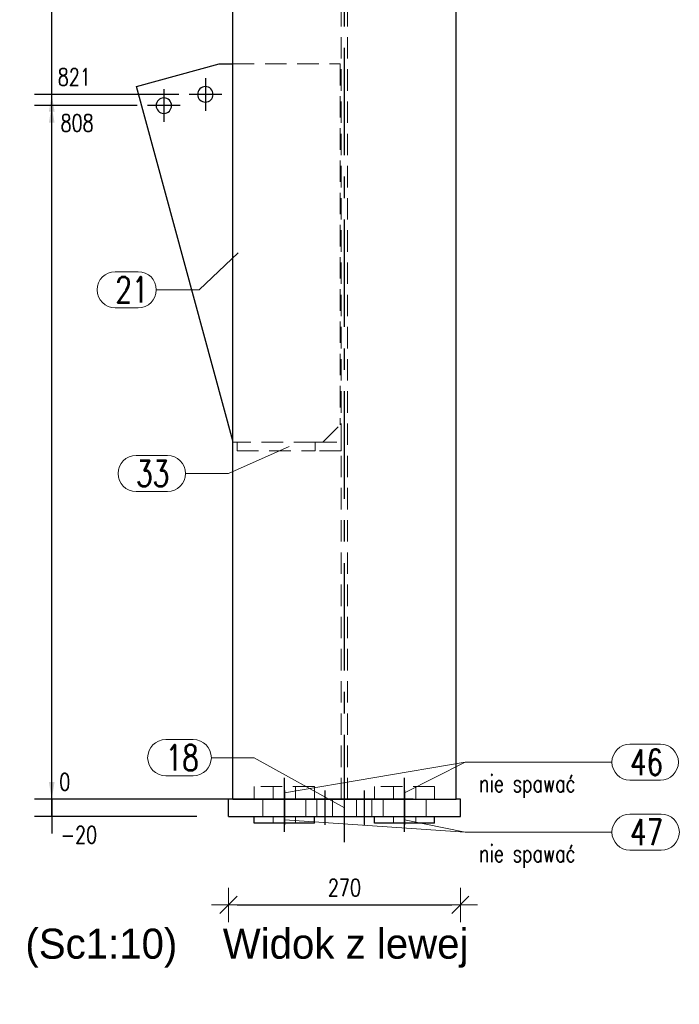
# Model space of a CAD drawing. Header units: millimetres. Extents: x 2097 to 3301, y 14853 to 15503.
# Tile 24 of 97: x 2201 to 2278, y 15200 to 15315. Entities that reach past the tile are written whole.
import ezdxf

# ---------------------------------------------------------------- set-up
doc = ezdxf.new("R2010")
doc.units = ezdxf.units.MM
doc.header["$LTSCALE"] = 10
doc.linetypes.add('HIDDEN', pattern=[0.375, 0.25, -0.125])
doc.linetypes.add('MITTE', pattern=[2, 1.25, -0.25, 0.25, -0.25])
doc.layers.get('Defpoints').update_dxf_attribs({"color": 1})
for name, color, linetype, lineweight in [('PS_DIM', 4, 'Continuous', 13), ('PS_Hidden', 2, 'HIDDEN', 9), ('PS_Pos', 1, 'Continuous', 15), ('PS_SOLID', 7, 'Continuous', 30)]:
    doc.layers.add(name, color=color, linetype=linetype, lineweight=lineweight)
doc.layers.add('PS_MID', color=5, linetype='MITTE')
doc.layers.add('PS_SHAPE', color=3, linetype='Continuous')
doc.styles.add('simplex', font='simplex.shx', dxfattribs={"width": 0.75})
doc.dimstyles.new('1_10_GŁ_DS1-LS10', dxfattribs={"dimtxt": 2, "dimasz": 2, "dimexe": 2, "dimexo": 5, "dimgap": 1, "dimtad": 1, "dimjust": 4, "dimdec": 0, "dimlfac": 10, "dimtxsty": 'simplex', "dimblk1": 'NONE', "dimsah": 1, "dimcen": 2, "dimclrd": 256, "dimclre": 256, "dimclrt": 3, "dimadec": 1, "dimazin": 0, "dimtfac": 1, "dimtdec": 0, "dimtmove": 2, "dimatfit": 3, "dimfxl": 1, "dimarcsym": 0})
doc.dimstyles.new('1_10_PRZ', dxfattribs={"dimtxt": 2, "dimasz": 1, "dimexe": 2, "dimexo": 5, "dimgap": 1, "dimtad": 1, "dimdec": 0, "dimlfac": 10, "dimtxsty": 'simplex', "dimblk": 'dimznak', "dimcen": 2, "dimse1": 1, "dimse2": 1, "dimclrt": 3, "dimadec": 1, "dimazin": 0, "dimtfac": 1, "dimtdec": 0, "dimtix": 1, "dimtmove": 2, "dimatfit": 3, "dimldrblk": 'dim-grot', "dimfxl": 1, "dimarcsym": 0})

# ---------------------------------------------------------------- blocks, each defined once
blk = doc.blocks.new('dimznak')
at = {"color": 0}
for points in [[(0, 2), (0, -2)], [(-2, 0), (2, 0)]]:
    blk.add_lwpolyline(points, dxfattribs=at)
at = {"color": 2}
blk.add_lwpolyline([(1, 1), (-1, -1)], dxfattribs=at)
blk = doc.blocks.new('*D1291')
at = {"layer": 'Defpoints', "color": 0, "transparency": 16777216}
for p in [(2225.63, 15223.91), (2252.63, 15223.91), (2252.63, 15211.61)]:
    blk.add_point(p, dxfattribs=at)
at = {"layer": 'PS_DIM', "color": 0, "lineweight": -2, "transparency": 16777216}
blk.add_line((2226.63, 15211.61), (2251.63, 15211.61), dxfattribs=at)
at = {"layer": 'PS_DIM', "color": 0, "lineweight": -2, "transparency": 16777216, "rotation": 180}
blk.add_blockref('dimznak', (2225.63, 15211.61), dxfattribs=at)
at = {"layer": 'PS_DIM', "color": 0, "lineweight": -2, "transparency": 16777216}
blk.add_blockref('dimznak', (2252.63, 15211.61), dxfattribs=at)
at = {"layer": 'PS_DIM', "color": 3, "transparency": 16777216, "insert": (2239.13, 15213.61), "char_height": 2, "attachment_point": 5, "style": 'simplex'}
blk.add_mtext('270', dxfattribs=at)
blk = doc.blocks.new('dim-grot')
blk.add_hatch(color=256).paths.add_polyline_path([(0, 0), (-2, 0.5), (-2, -0.5)])
blk.add_lwpolyline([(0, 0), (-2, 0.5), (-2, -0.5), (0, 0)])
blk = doc.blocks.new('*X38')
at = {"color": 0}
for s, p in [('SŁ.11 Widok z przodu (Sc1:10)', (3307.32, 15205.34)), ('SŁUP GŁÓWNY (1 x)', (3307.32, 15200.96))]:
    blk.add_text(s, height=3.5, dxfattribs=at).set_placement(p)
blk = doc.blocks.new('*X39')
at = {"color": 0}
blk.add_text('Widok z lewej', height=3.5, dxfattribs=at).set_placement((3390.34, 15205.34))
blk = doc.blocks.new('*D1385')
at = {"layer": 'Defpoints', "color": 0, "transparency": 16777216}
for p in [(2205.04, 15223.91), (2252.13, 15223.91), (2226.92, 15221.91)]:
    blk.add_point(p, dxfattribs=at)
at = {"layer": 'PS_DIM', "lineweight": -2, "transparency": 16777216}
for p, q in [((2205.04, 15225.91), (2205.04, 15227.91)), ((2247.13, 15223.91), (2203.04, 15223.91)), ((2205.04, 15221.91), (2205.04, 15223.91)), ((2221.92, 15221.91), (2203.04, 15221.91)), ((2205.04, 15221.91), (2205.04, 15219.91))]:
    blk.add_line(p, q, dxfattribs=at)
at = {"layer": 'PS_DIM', "transparency": 16777216}
blk.add_solid([(2204.71, 15225.91), (2205.37, 15225.91), (2205.04, 15223.91)], dxfattribs=at)
at = {"layer": 'PS_DIM', "color": 3, "transparency": 16777216, "insert": (2208.2, 15219.77), "char_height": 2, "attachment_point": 5, "rotation": 0.0573, "style": 'simplex'}
blk.add_mtext('-20', dxfattribs=at)
blk = doc.blocks.new('_None')
blk = doc.blocks.new('*D1386')
at = {"layer": 'Defpoints', "color": 0, "transparency": 16777216}
for p in [(2205.04, 15223.91), (2226.92, 15223.91), (2252.13, 15223.91)]:
    blk.add_point(p, dxfattribs=at)
at = {"layer": 'PS_DIM', "lineweight": -2, "transparency": 16777216}
for p, q in [((2205.04, 15225.91), (2205.04, 15227.91)), ((2247.13, 15223.91), (2203.04, 15223.91)), ((2221.92, 15223.91), (2203.04, 15223.91)), ((2205.04, 15223.91), (2205.04, 15221.91))]:
    blk.add_line(p, q, dxfattribs=at)
at = {"layer": 'PS_DIM', "transparency": 16777216}
blk.add_solid([(2204.71, 15225.91), (2205.37, 15225.91), (2205.04, 15223.91)], dxfattribs=at)
at = {"layer": 'PS_DIM', "color": 3, "transparency": 16777216, "insert": (2206.56, 15225.93), "char_height": 2, "attachment_point": 5, "rotation": 0.0573, "style": 'simplex'}
blk.add_mtext('0', dxfattribs=at)
blk = doc.blocks.new('*D1387')
at = {"layer": 'Defpoints', "color": 0, "transparency": 16777216}
for p in [(2205.04, 15304.68), (2220, 15304.68), (2252.13, 15223.91)]:
    blk.add_point(p, dxfattribs=at)
at = {"layer": 'PS_DIM', "lineweight": -2, "transparency": 16777216}
for p, q in [((2215, 15304.68), (2203.04, 15304.68)), ((2205.04, 15223.91), (2205.04, 15302.68)), ((2247.13, 15223.91), (2203.04, 15223.91))]:
    blk.add_line(p, q, dxfattribs=at)
at = {"layer": 'PS_DIM', "transparency": 16777216}
blk.add_solid([(2204.71, 15302.68), (2205.37, 15302.68), (2205.04, 15304.68)], dxfattribs=at)
at = {"layer": 'PS_DIM', "color": 3, "transparency": 16777216, "insert": (2207.99, 15302.66), "char_height": 2, "attachment_point": 5, "rotation": 0.0573, "style": 'simplex'}
blk.add_mtext('808', dxfattribs=at)
blk = doc.blocks.new('*D1388')
at = {"layer": 'Defpoints', "color": 0, "transparency": 16777216}
for p in [(2205.04, 15305.99), (2224.83, 15305.99), (2252.13, 15223.91)]:
    blk.add_point(p, dxfattribs=at)
at = {"layer": 'PS_DIM', "lineweight": -2, "transparency": 16777216}
for p, q in [((2219.83, 15305.99), (2203.04, 15305.99)), ((2205.04, 15223.91), (2205.04, 15303.99)), ((2247.13, 15223.91), (2203.04, 15223.91))]:
    blk.add_line(p, q, dxfattribs=at)
at = {"layer": 'PS_DIM', "transparency": 16777216}
blk.add_solid([(2204.71, 15303.99), (2205.37, 15303.99), (2205.04, 15305.99)], dxfattribs=at)
at = {"layer": 'PS_DIM', "color": 3, "transparency": 16777216, "insert": (2207.67, 15308.01), "char_height": 2, "attachment_point": 5, "rotation": 0.0573, "style": 'simplex'}
blk.add_mtext('821', dxfattribs=at)
blk = doc.blocks.new('*D1389')
at = {"layer": 'Defpoints', "color": 0, "transparency": 16777216}
for p in [(2205.04, 15353.04), (2224.53, 15353.04), (2252.13, 15223.91)]:
    blk.add_point(p, dxfattribs=at)
at = {"layer": 'PS_DIM', "lineweight": -2, "transparency": 16777216}
for p, q in [((2219.53, 15353.04), (2203.04, 15353.04)), ((2205.04, 15223.91), (2205.04, 15351.04)), ((2247.13, 15223.91), (2203.04, 15223.91))]:
    blk.add_line(p, q, dxfattribs=at)
at = {"layer": 'PS_DIM', "transparency": 16777216}
blk.add_solid([(2204.71, 15351.04), (2205.37, 15351.04), (2205.04, 15353.04)], dxfattribs=at)
at = {"layer": 'PS_DIM', "color": 3, "transparency": 16777216, "insert": (2208.7, 15351.24), "char_height": 2, "attachment_point": 5, "rotation": 0.0573, "style": 'simplex'}
blk.add_mtext('5670', dxfattribs=at)
blk = doc.blocks.new('*D1390')
at = {"layer": 'Defpoints', "color": 0, "transparency": 16777216}
for p in [(2205.04, 15358.54), (2253.73, 15358.54), (2252.13, 15223.91)]:
    blk.add_point(p, dxfattribs=at)
at = {"layer": 'PS_DIM', "lineweight": -2, "transparency": 16777216}
for p, q in [((2248.73, 15358.54), (2203.04, 15358.54)), ((2205.04, 15223.91), (2205.04, 15356.54)), ((2247.13, 15223.91), (2203.04, 15223.91))]:
    blk.add_line(p, q, dxfattribs=at)
at = {"layer": 'PS_DIM', "transparency": 16777216}
blk.add_solid([(2204.71, 15356.54), (2205.37, 15356.54), (2205.04, 15358.54)], dxfattribs=at)
at = {"layer": 'PS_DIM', "color": 3, "transparency": 16777216, "insert": (2208.7, 15356.54), "char_height": 2, "attachment_point": 5, "rotation": 0.0573, "style": 'simplex'}
blk.add_mtext('5725', dxfattribs=at)
blk = doc.blocks.new('*D1391')
at = {"layer": 'Defpoints', "color": 0, "transparency": 16777216}
for p in [(2205.04, 15359.04), (2224.53, 15359.04), (2252.13, 15223.91)]:
    blk.add_point(p, dxfattribs=at)
at = {"layer": 'PS_DIM', "lineweight": -2, "transparency": 16777216}
for p, q in [((2219.53, 15359.04), (2203.04, 15359.04)), ((2205.04, 15223.91), (2205.04, 15357.04)), ((2247.13, 15223.91), (2203.04, 15223.91))]:
    blk.add_line(p, q, dxfattribs=at)
at = {"layer": 'PS_DIM', "transparency": 16777216}
blk.add_solid([(2204.71, 15357.04), (2205.37, 15357.04), (2205.04, 15359.04)], dxfattribs=at)
at = {"layer": 'PS_DIM', "color": 3, "transparency": 16777216, "insert": (2208.7, 15361.06), "char_height": 2, "attachment_point": 5, "rotation": 0.0573, "style": 'simplex'}
blk.add_mtext('5730', dxfattribs=at)
blk = doc.blocks.new('*D1392')
at = {"layer": 'Defpoints', "color": 0, "transparency": 16777216}
for p in [(2205.04, 15433.04), (2224.53, 15433.04), (2252.13, 15223.91)]:
    blk.add_point(p, dxfattribs=at)
at = {"layer": 'PS_DIM', "lineweight": -2, "transparency": 16777216}
for p, q in [((2219.53, 15433.04), (2203.04, 15433.04)), ((2205.04, 15223.91), (2205.04, 15431.04)), ((2247.13, 15223.91), (2203.04, 15223.91))]:
    blk.add_line(p, q, dxfattribs=at)
at = {"layer": 'PS_DIM', "transparency": 16777216}
blk.add_solid([(2204.71, 15431.04), (2205.37, 15431.04), (2205.04, 15433.04)], dxfattribs=at)
at = {"layer": 'PS_DIM', "color": 3, "transparency": 16777216, "insert": (2208.7, 15435.06), "char_height": 2, "attachment_point": 5, "rotation": 0.0573, "style": 'simplex'}
blk.add_mtext('6470', dxfattribs=at)
blk = doc.blocks.new('*D1393')
at = {"layer": 'Defpoints', "color": 0, "transparency": 16777216}
for p in [(2205.04, 15439.04), (2224.53, 15439.04), (2252.13, 15223.91)]:
    blk.add_point(p, dxfattribs=at)
at = {"layer": 'PS_DIM', "lineweight": -2, "transparency": 16777216}
for p, q in [((2219.53, 15439.04), (2203.04, 15439.04)), ((2205.04, 15223.91), (2205.04, 15437.04)), ((2247.13, 15223.91), (2203.04, 15223.91))]:
    blk.add_line(p, q, dxfattribs=at)
at = {"layer": 'PS_DIM', "transparency": 16777216}
blk.add_solid([(2204.71, 15437.04), (2205.37, 15437.04), (2205.04, 15439.04)], dxfattribs=at)
at = {"layer": 'PS_DIM', "color": 3, "transparency": 16777216, "insert": (2208.7, 15441.06), "char_height": 2, "attachment_point": 5, "rotation": 0.0573, "style": 'simplex'}
blk.add_mtext('6530', dxfattribs=at)
blk = doc.blocks.new('*D1394')
at = {"layer": 'Defpoints', "color": 0, "transparency": 16777216}
for p in [(2205.04, 15456.04), (2228.26, 15456.04), (2252.13, 15223.91)]:
    blk.add_point(p, dxfattribs=at)
at = {"layer": 'PS_DIM', "lineweight": -2, "transparency": 16777216}
for p, q in [((2223.26, 15456.04), (2203.04, 15456.04)), ((2205.04, 15223.91), (2205.04, 15454.04)), ((2247.13, 15223.91), (2203.04, 15223.91))]:
    blk.add_line(p, q, dxfattribs=at)
at = {"layer": 'PS_DIM', "transparency": 16777216}
blk.add_solid([(2204.71, 15454.04), (2205.37, 15454.04), (2205.04, 15456.04)], dxfattribs=at)
at = {"layer": 'PS_DIM', "color": 3, "transparency": 16777216, "insert": (2208.7, 15458.06), "char_height": 2, "attachment_point": 5, "rotation": 0.0573, "style": 'simplex'}
blk.add_mtext('6700', dxfattribs=at)
blk = doc.blocks.new('*X453')
at = {"layer": 'PS_Hidden', "color": 2, "linetype": 'HIDDEN'}
for p, q in [((2438.75, 15223.91), (2438.75, 15329.04)), ((2439.5, 15223.91), (2439.5, 15329.04)), ((2426.13, 15309.54), (2438.63, 15309.54)), ((2438.63, 15309.54), (2438.63, 15267.49)), ((2436.63, 15265.49), (2438.63, 15267.49)), ((2426.17, 15265.49), (2426.13, 15265.65)), ((2426.63, 15265.49), (2426.17, 15265.49)), ((2426.63, 15264.49), (2426.63, 15265.49)), ((2435.73, 15265.49), (2426.63, 15265.49)), ((2435.73, 15265.49), (2438.73, 15265.49)), ((2435.73, 15264.49), (2435.73, 15265.49)), ((2438.73, 15265.49), (2438.73, 15264.49)), ((2426.63, 15264.49), (2435.73, 15264.49)), ((2438.73, 15264.49), (2435.73, 15264.49)), ((2428.63, 15223.91), (2428.63, 15225.41)), ((2435.63, 15225.41), (2428.63, 15225.41)), ((2430.83, 15225.41), (2430.83, 15223.91)), ((2433.43, 15225.41), (2433.43, 15223.91)), ((2435.63, 15223.91), (2435.63, 15225.41)), ((2442.63, 15223.91), (2442.63, 15225.41)), ((2449.63, 15225.41), (2442.63, 15225.41)), ((2444.83, 15225.41), (2444.83, 15223.91)), ((2447.43, 15225.41), (2447.43, 15223.91)), ((2449.63, 15223.91), (2449.63, 15225.41)), ((2429.63, 15221.91), (2429.63, 15223.91)), ((2434.63, 15221.91), (2434.63, 15223.91)), ((2435.93, 15221.91), (2435.93, 15223.91)), ((2437.73, 15221.91), (2437.73, 15223.91)), ((2440.53, 15221.91), (2440.53, 15223.91)), ((2442.33, 15221.91), (2442.33, 15223.91)), ((2443.63, 15221.91), (2443.63, 15223.91)), ((2448.63, 15221.91), (2448.63, 15223.91)), ((2430.83, 15221.91), (2430.83, 15221.11)), ((2433.43, 15221.91), (2433.43, 15221.11)), ((2444.83, 15221.91), (2444.83, 15221.11)), ((2447.43, 15221.91), (2447.43, 15221.11))]:
    blk.add_line(p, q, dxfattribs=at)
at = {"layer": 'PS_MID', "color": 5, "linetype": 'MITTE'}
for p, q in [((2439.13, 15218.91), (2439.13, 15329.04)), ((2422.93, 15307.89), (2422.93, 15304.09)), ((2418.1, 15306.58), (2418.1, 15302.78)), ((2424.83, 15305.99), (2421.03, 15305.99)), ((2420, 15304.68), (2416.2, 15304.68)), ((2432.13, 15222.91), (2432.13, 15226.41)), ((2432.13, 15222.91), (2432.13, 15226.41)), ((2446.13, 15222.91), (2446.13, 15226.41)), ((2446.13, 15222.91), (2446.13, 15226.41)), ((2432.13, 15224.91), (2432.13, 15220.91)), ((2432.13, 15224.91), (2432.13, 15220.91)), ((2436.83, 15224.91), (2436.83, 15220.91)), ((2436.83, 15224.91), (2436.83, 15220.91)), ((2441.43, 15224.91), (2441.43, 15220.91)), ((2441.43, 15224.91), (2441.43, 15220.91)), ((2446.13, 15224.91), (2446.13, 15220.91)), ((2446.13, 15224.91), (2446.13, 15220.91)), ((2432.13, 15220.11), (2432.13, 15222.91)), ((2432.13, 15220.11), (2432.13, 15222.91)), ((2446.13, 15220.11), (2446.13, 15222.91)), ((2446.13, 15220.11), (2446.13, 15222.91))]:
    blk.add_line(p, q, dxfattribs=at)
at = {"layer": 'PS_SOLID', "color": 7, "linetype": 'Continuous'}
for p, q in [((2426.13, 15223.91), (2426.13, 15329.04)), ((2452.13, 15223.91), (2452.13, 15329.04)), ((2414.9, 15306.92), (2424.55, 15309.54)), ((2424.55, 15309.54), (2426.13, 15309.54)), ((2426.13, 15265.65), (2414.9, 15306.92)), ((2425.63, 15221.91), (2425.63, 15223.91)), ((2426.13, 15223.91), (2425.63, 15223.91)), ((2426.13, 15223.91), (2452.13, 15223.91)), ((2452.63, 15223.91), (2452.13, 15223.91)), ((2452.63, 15221.91), (2452.63, 15223.91)), ((2425.63, 15221.91), (2452.63, 15221.91)), ((2428.63, 15221.11), (2428.63, 15221.91)), ((2435.63, 15221.11), (2435.63, 15221.91)), ((2442.63, 15221.11), (2442.63, 15221.91)), ((2449.63, 15221.11), (2449.63, 15221.91)), ((2435.63, 15221.11), (2428.63, 15221.11)), ((2449.63, 15221.11), (2442.63, 15221.11))]:
    blk.add_line(p, q, dxfattribs=at)
at = {"layer": 'PS_SOLID', "color": 7, "extrusion": (0, 0, -1)}
for centre in [(-2422.93, 15305.99), (-2418.1, 15304.68)]:
    blk.add_circle(centre, 0.9, dxfattribs=at)
blk = doc.blocks.new('*X463')
at = {"color": 1}
for p, q in [((2472.38, 15230.32), (2475.92, 15230.32)), ((2446.13, 15224.66), (2453.2, 15228.22)), ((2453.2, 15228.22), (2470.28, 15228.22)), ((2472.38, 15226.12), (2475.92, 15226.12))]:
    blk.add_line(p, q, dxfattribs=at)
for centre, start, end in [((2472.38, 15228.22), 90, 270), ((2475.92, 15228.22), 270, 90)]:
    blk.add_arc(centre, 2.1, start, end, dxfattribs=at)
at = {"color": 2, "style": 'simplex', "width": 0.75}
blk.add_text('46', height=3, dxfattribs=at).set_placement((2472.38, 15226.72))
at = {"color": 3, "style": 'simplex', "width": 0.75}
blk.add_text('nie spawać', height=2, dxfattribs=at).set_placement((2454.8, 15224.75))
blk = doc.blocks.new('*X464')
at = {"color": 1}
for p, q in [((2472.38, 15230.32), (2475.92, 15230.32)), ((2432.13, 15224.66), (2453.2, 15228.22)), ((2453.2, 15228.22), (2470.28, 15228.22)), ((2472.38, 15226.12), (2475.92, 15226.12))]:
    blk.add_line(p, q, dxfattribs=at)
for centre, start, end in [((2472.38, 15228.22), 90, 270), ((2475.92, 15228.22), 270, 90)]:
    blk.add_arc(centre, 2.1, start, end, dxfattribs=at)
at = {"color": 2, "style": 'simplex', "width": 0.75}
blk.add_text('46', height=3, dxfattribs=at).set_placement((2472.38, 15226.72))
at = {"color": 3, "style": 'simplex', "width": 0.75}
blk.add_text('nie spawać', height=2, dxfattribs=at).set_placement((2454.8, 15224.75))
blk = doc.blocks.new('*X465')
at = {"color": 1}
for p, q in [((2472.38, 15230.32), (2475.92, 15230.32)), ((2446.13, 15224.66), (2453.2, 15228.22)), ((2453.2, 15228.22), (2470.28, 15228.22)), ((2472.38, 15226.12), (2475.92, 15226.12))]:
    blk.add_line(p, q, dxfattribs=at)
for centre, start, end in [((2472.38, 15228.22), 90, 270), ((2475.92, 15228.22), 270, 90)]:
    blk.add_arc(centre, 2.1, start, end, dxfattribs=at)
at = {"color": 2, "style": 'simplex', "width": 0.75}
blk.add_text('46', height=3, dxfattribs=at).set_placement((2472.38, 15226.72))
at = {"color": 3, "style": 'simplex', "width": 0.75}
blk.add_text('nie spawać', height=2, dxfattribs=at).set_placement((2454.8, 15224.75))
blk = doc.blocks.new('*X466')
at = {"color": 1}
for p, q in [((2472.38, 15230.32), (2475.92, 15230.32)), ((2432.13, 15224.66), (2453.2, 15228.22)), ((2453.2, 15228.22), (2470.28, 15228.22)), ((2472.38, 15226.12), (2475.92, 15226.12))]:
    blk.add_line(p, q, dxfattribs=at)
for centre, start, end in [((2472.38, 15228.22), 90, 270), ((2475.92, 15228.22), 270, 90)]:
    blk.add_arc(centre, 2.1, start, end, dxfattribs=at)
at = {"color": 2, "style": 'simplex', "width": 0.75}
blk.add_text('46', height=3, dxfattribs=at).set_placement((2472.38, 15226.72))
at = {"color": 3, "style": 'simplex', "width": 0.75}
blk.add_text('nie spawać', height=2, dxfattribs=at).set_placement((2454.8, 15224.75))
blk = doc.blocks.new('*X467')
at = {"color": 1}
for p, q in [((2418.31, 15230.85), (2421.53, 15230.85)), ((2423.63, 15228.75), (2428.63, 15228.75)), ((2439.13, 15222.91), (2428.63, 15228.75)), ((2418.31, 15226.65), (2421.53, 15226.65))]:
    blk.add_line(p, q, dxfattribs=at)
for centre, start, end in [((2418.31, 15228.75), 90, 270), ((2421.53, 15228.75), 270, 90)]:
    blk.add_arc(centre, 2.1, start, end, dxfattribs=at)
at = {"color": 2, "style": 'simplex', "width": 0.75}
blk.add_text('18', height=3, dxfattribs=at).set_placement((2418.31, 15227.25))
blk = doc.blocks.new('*X468')
at = {"color": 1}
for p, q in [((2432.68, 15264.99), (2425.61, 15261.84)), ((2414.86, 15263.94), (2418.51, 15263.94)), ((2420.61, 15261.84), (2425.61, 15261.84)), ((2414.86, 15259.74), (2418.51, 15259.74))]:
    blk.add_line(p, q, dxfattribs=at)
for centre, start, end in [((2414.86, 15261.84), 90, 270), ((2418.51, 15261.84), 270, 90)]:
    blk.add_arc(centre, 2.1, start, end, dxfattribs=at)
at = {"color": 2, "style": 'simplex', "width": 0.75}
blk.add_text('33', height=3, dxfattribs=at).set_placement((2414.86, 15260.34))
blk = doc.blocks.new('*X469')
at = {"color": 1}
for p, q in [((2472.38, 15222.17), (2476.03, 15222.17)), ((2446.13, 15221.51), (2453.2, 15220.07)), ((2453.2, 15220.07), (2470.28, 15220.07)), ((2472.38, 15217.97), (2476.03, 15217.97))]:
    blk.add_line(p, q, dxfattribs=at)
for centre, start, end in [((2472.38, 15220.07), 90, 270), ((2476.03, 15220.07), 270, 90)]:
    blk.add_arc(centre, 2.1, start, end, dxfattribs=at)
at = {"color": 2, "style": 'simplex', "width": 0.75}
blk.add_text('47', height=3, dxfattribs=at).set_placement((2472.38, 15218.57))
at = {"color": 3, "style": 'simplex', "width": 0.75}
blk.add_text('nie spawać', height=2, dxfattribs=at).set_placement((2454.8, 15216.6))
blk = doc.blocks.new('*X470')
at = {"color": 1}
for p, q in [((2472.38, 15222.17), (2476.03, 15222.17)), ((2432.13, 15221.51), (2453.2, 15220.07)), ((2453.2, 15220.07), (2470.28, 15220.07)), ((2472.38, 15217.97), (2476.03, 15217.97))]:
    blk.add_line(p, q, dxfattribs=at)
for centre, start, end in [((2472.38, 15220.07), 90, 270), ((2476.03, 15220.07), 270, 90)]:
    blk.add_arc(centre, 2.1, start, end, dxfattribs=at)
at = {"color": 2, "style": 'simplex', "width": 0.75}
blk.add_text('47', height=3, dxfattribs=at).set_placement((2472.38, 15218.57))
at = {"color": 3, "style": 'simplex', "width": 0.75}
blk.add_text('nie spawać', height=2, dxfattribs=at).set_placement((2454.8, 15216.6))
blk = doc.blocks.new('*X471')
at = {"color": 1}
for p, q in [((2472.38, 15222.17), (2476.03, 15222.17)), ((2446.13, 15221.51), (2453.2, 15220.07)), ((2453.2, 15220.07), (2470.28, 15220.07)), ((2472.38, 15217.97), (2476.03, 15217.97))]:
    blk.add_line(p, q, dxfattribs=at)
for centre, start, end in [((2472.38, 15220.07), 90, 270), ((2476.03, 15220.07), 270, 90)]:
    blk.add_arc(centre, 2.1, start, end, dxfattribs=at)
at = {"color": 2, "style": 'simplex', "width": 0.75}
blk.add_text('47', height=3, dxfattribs=at).set_placement((2472.38, 15218.57))
at = {"color": 3, "style": 'simplex', "width": 0.75}
blk.add_text('nie spawać', height=2, dxfattribs=at).set_placement((2454.8, 15216.6))
blk = doc.blocks.new('*X472')
at = {"color": 1}
for p, q in [((2472.38, 15222.17), (2476.03, 15222.17)), ((2432.13, 15221.51), (2453.2, 15220.07)), ((2453.2, 15220.07), (2470.28, 15220.07)), ((2472.38, 15217.97), (2476.03, 15217.97))]:
    blk.add_line(p, q, dxfattribs=at)
for centre, start, end in [((2472.38, 15220.07), 90, 270), ((2476.03, 15220.07), 270, 90)]:
    blk.add_arc(centre, 2.1, start, end, dxfattribs=at)
at = {"color": 2, "style": 'simplex', "width": 0.75}
blk.add_text('47', height=3, dxfattribs=at).set_placement((2472.38, 15218.57))
at = {"color": 3, "style": 'simplex', "width": 0.75}
blk.add_text('nie spawać', height=2, dxfattribs=at).set_placement((2454.8, 15216.6))
blk = doc.blocks.new('*X479')
at = {"color": 1}
for p, q in [((2426.76, 15287.52), (2422.22, 15283.24)), ((2412.44, 15285.34), (2415.12, 15285.34)), ((2417.22, 15283.24), (2422.22, 15283.24)), ((2412.44, 15281.14), (2415.12, 15281.14))]:
    blk.add_line(p, q, dxfattribs=at)
for centre, start, end in [((2412.44, 15283.24), 90, 270), ((2415.12, 15283.24), 270, 90)]:
    blk.add_arc(centre, 2.1, start, end, dxfattribs=at)
at = {"color": 2, "style": 'simplex', "width": 0.75}
blk.add_text('21', height=3, dxfattribs=at).set_placement((2412.44, 15281.74))

msp = doc.modelspace()

# ---------------------------------------------------------------- block references
for name, p in [('*X38', (-1152.43, 0)), ('*X39', (-1165.38, 0))]:
    msp.add_blockref(name, p)
at = {"layer": 'PS_Pos'}
for name in ['*X479', '*X468', '*X467', '*X464', '*X466', '*X463', '*X465', '*X470', '*X472', '*X469', '*X471']:
    msp.add_blockref(name, (-200, 0), dxfattribs=at)
at = {"layer": 'PS_SHAPE', "color": 3}
msp.add_blockref('*X453', (-200, 0), dxfattribs=at)

# ---------------------------------------------------------------- dimensions: what is measured, and where the dimension line sits
at = {"layer": 'PS_DIM'}
for base, p1, p2, text, picture, middle in [((2205.04, 15456.04), (2252.13, 15223.91), (2228.26, 15456.04), '6700', '*D1394', (2208.7, 15458.06)), ((2205.04, 15439.04), (2252.13, 15223.91), (2224.53, 15439.04), '6530', '*D1393', (2208.7, 15441.06)), ((2205.04, 15433.04), (2252.13, 15223.91), (2224.53, 15433.04), '6470', '*D1392', (2208.7, 15435.06)), ((2205.04, 15359.04), (2252.13, 15223.91), (2224.53, 15359.04), '5730', '*D1391', (2208.7, 15361.06)), ((2205.04, 15358.54), (2252.13, 15223.91), (2253.73, 15358.54), '5725', '*D1390', (2208.7, 15356.54)), ((2205.04, 15353.04), (2252.13, 15223.91), (2224.53, 15353.04), '5670', '*D1389', (2208.7, 15351.24)), ((2205.04, 15223.91), (2226.92, 15221.91), (2252.13, 15223.91), '-20', '*D1385', (2208.2, 15219.77))]:
    dim = msp.add_linear_dim(base=base, p1=p1, p2=p2, angle=90, text=text, dimstyle='1_10_GŁ_DS1-LS10', dxfattribs=at)
    dim.commit()
    dim.dimension.update_dxf_attribs({"geometry": picture, "text_midpoint": middle, "dimtype": 160, "text_rotation": 0.0573})
for base, p1, p2, picture, middle, turn in [((2205.04, 15305.99), (2252.13, 15223.91), (2224.83, 15305.99), '*D1388', (2207.67, 15308.01), 0.0573), ((2205.04, 15304.68), (2252.13, 15223.91), (2220, 15304.68), '*D1387', (2207.99, 15302.66), 0.0573), ((2205.0410354, 15223.91102445), (2252.12667363, 15223.91102445), (2226.92073705, 15223.91102445), '*D1386', (2206.5610354, 15225.93102445), 0.05729578)]:
    dim = msp.add_linear_dim(base=base, p1=p1, p2=p2, angle=90, dimstyle='1_10_GŁ_DS1-LS10', dxfattribs=at)
    dim.commit()
    dim.dimension.update_dxf_attribs({"geometry": picture, "text_midpoint": middle, "dimtype": 160, "text_rotation": turn})
dim = msp.add_linear_dim(base=(2252.63, 15211.61), p1=(2225.63, 15223.91), p2=(2252.63, 15223.91), dimstyle='1_10_PRZ', dxfattribs=at)
dim.commit()
dim.dimension.update_dxf_attribs({"geometry": '*D1291', "text_midpoint": (2239.13, 15213.61)})

doc.saveas('drawing.dxf')
